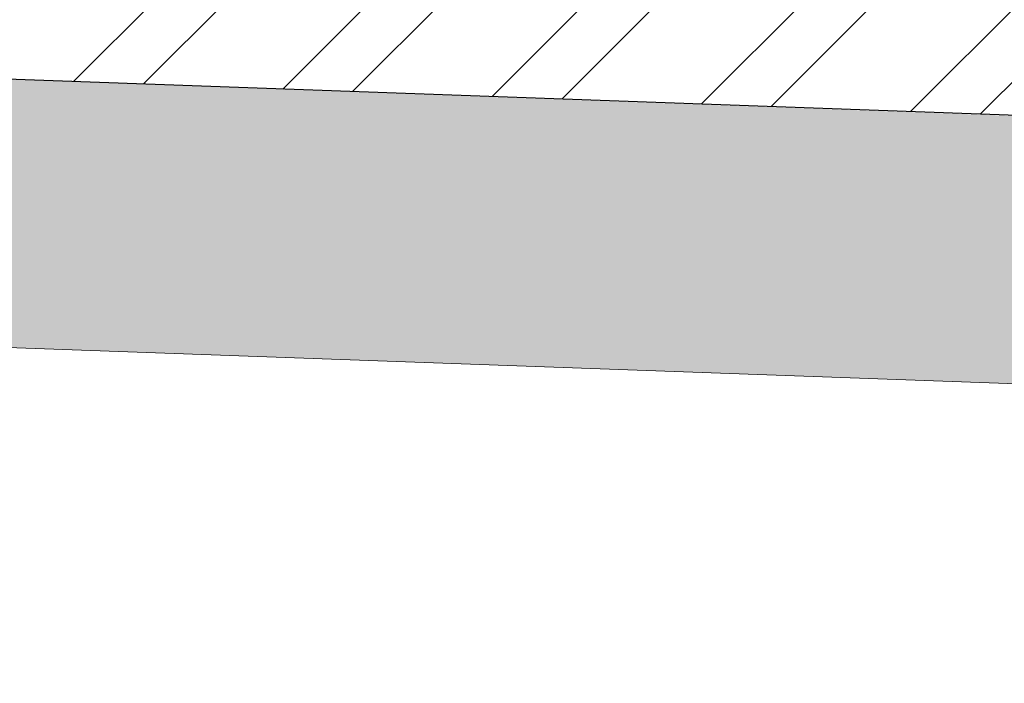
# Model space of a CAD drawing. Header units: millimetres. Extents: x 297264 to 416219, y -77299 to -23696.
# Tile 181 of 187: x 349096 to 349463, y -26125 to -25878. Entities that reach past the tile are written whole.
import ezdxf

# ---------------------------------------------------------------- set-up
doc = ezdxf.new("R2010")
doc.units = ezdxf.units.MM
doc.header["$LTSCALE"] = 2.5
for name, color, linetype, lineweight in [('ELEVATION 1', 143, 'Continuous', 18), ('HATCH LIGHT', 250, 'Continuous', 0), ('WALL', 132, 'Continuous', 25)]:
    doc.layers.add(name, color=color, linetype=linetype, lineweight=lineweight)

msp = doc.modelspace()

# ---------------------------------------------------------------- hatches: boundary and pattern name
at = {"layer": 'HATCH LIGHT', "true_color": 0x636466}
h = msp.add_hatch(dxfattribs=at)
h.set_pattern_fill('ANSI32', color=251, scale=6)
h.set_pattern_definition([(45, (278504.94, -46725.026), (-40.411153, 40.411153), []), (45, (278531.88, -46725.026), (-40.411153, 40.411153), [])])
h.paths.add_polyline_path([(355647.78, -32589.97), (355453.84, -32638.82), (355635.38, -33359.69), (343082.73, -33359.58, -0.000263), (343068.2, -33559.58), (355891.99, -33559.7)])
h.paths.add_polyline_path([(343496.68, -25157.06), (343296.59, -25157.06, -0.011972), (342815.37, -34256.03), (343015.96, -34256.03, 0.01196)])
h.paths.add_polyline_path([(343480.3, -25697.6), (353159.24, -26046.56, 0.003501), (353653.31, -26800.64), (353820.94, -26691.53), (353270.83, -25850.46), (343486.54, -25497.7, -0.000262)])
h = msp.add_hatch(dxfattribs=at)
h.set_pattern_fill('ANSI36', color=251, scale=7)
h.set_pattern_definition([(45, (278504.942, -46725.026), (11.786586, 43.2174826), [55.5625, -11.1125, 0, -11.1125])])
h.paths.add_polyline_path([(349605.34, -26788.95), (350544.73, -26822.82), (350572.47, -26053.37), (353103.53, -26144.62), (353570.05, -26856.03), (353653.31, -26800.64, -0.003501), (353159.24, -26046.56), (350106.37, -25936.69, -0.403697), (350491.96, -26336.43, -1), (349691.96, -26336.43, -0.424809), (350106.37, -25936.69), (346273.84, -25798.4), (346270.24, -25898.26), (349633.08, -26019.5)])

# ---------------------------------------------------------------- linework, layer by layer
at = {"layer": 'ELEVATION 1'}
msp.add_lwpolyline([(353653.31, -26800.64), (353570.05, -26856.03), (353103.53, -26144.62), (350572.47, -26053.37), (350544.73, -26822.82), (349605.34, -26788.95), (349633.08, -26019.5), (346270.24, -25898.26)], dxfattribs=at)
at = {"layer": 'WALL', "flags": 128}
msp.add_lwpolyline([(353820.94, -26691.53), (353653.31, -26800.64, -0.003501), (353159.24, -26046.56), (343480.3, -25697.6)], format="xyb", dxfattribs=at)

doc.saveas('drawing.dxf')
